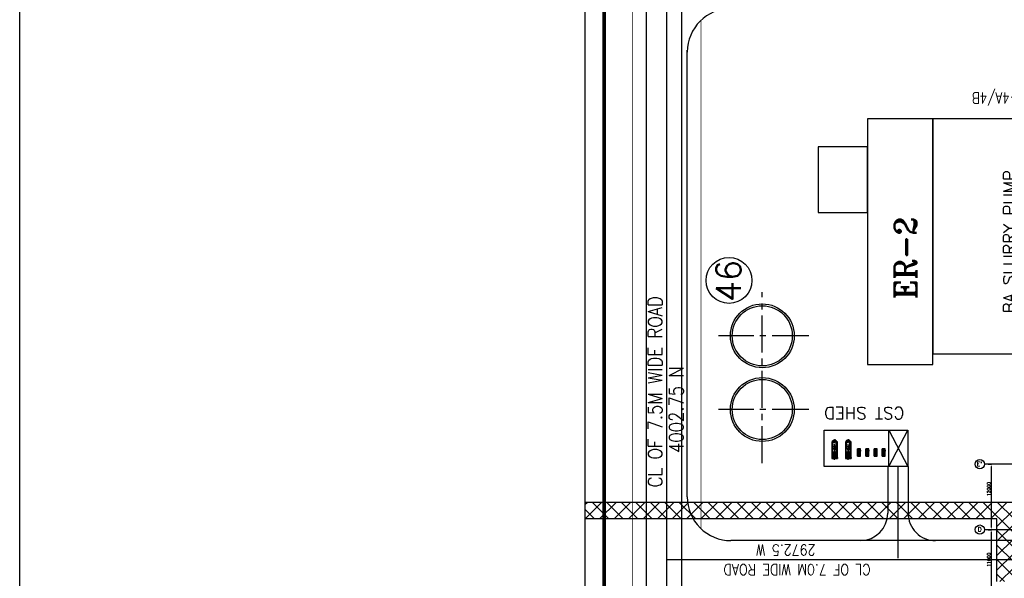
# Model space of a CAD drawing. Header units: inches. Extents: x 0 to 1544102, y -90707 to 23144100.
# Tile 154 of 155: x 1011871 to 1192287, y 736422 to 838709. Entities that reach past the tile are written whole.
import ezdxf
from ezdxf.enums import TextEntityAlignment as Align

# ---------------------------------------------------------------- set-up
doc = ezdxf.new("R2010")
doc.units = ezdxf.units.IN
doc.header["$LTSCALE"] = 1800
doc.header["$MEASUREMENT"] = 0
for name, pattern in [('CENTER', [2, 1.25, -0.25, 0.25, -0.25]), ('CENTER2', [1.125, 0.75, -0.125, 0.125, -0.125]), ('CENTRE', [1.5, 0.75, -0.25, 0.25, -0.25])]:
    doc.linetypes.add(name, pattern=pattern)
doc.layers.get('0').update_dxf_attribs({"color": 253})
for name, color, linetype in [('1', 7, 'Continuous'), ('Road', 3, 'Continuous'), ('Road Sides', 11, 'Continuous')]:
    doc.layers.add(name, color=color, linetype=linetype)
doc.styles.add('ROMANC', font='ROMANC.SHX')
doc.styles.add('ROMANS', font='romans.shx')
doc.styles.add('ROMANT', font='romant')
doc.dimstyles.new('K2', dxfattribs={"dimtxt": 600, "dimasz": 400, "dimexe": 200, "dimexo": 200, "dimgap": 200, "dimtad": 1, "dimdec": 0, "dimzin": 0, "dimdsep": 46, "dimtxsty": 'ROMANC', "dimcen": 0.09, "dimclrd": 256, "dimclrt": 4, "dimadec": 0, "dimazin": 0, "dimtfac": 1, "dimtdec": 0, "dimtofl": 0, "dimtmove": 1, "dimatfit": 3, "dimfxl": 0.18, "dimtolj": 1, "dimtzin": 0, "dimarcsym": 0})

# ---------------------------------------------------------------- blocks, each defined once
blk = doc.blocks.new('*D2411')
at = {"color": 0, "lineweight": -2, "transparency": 16777216}
for p, q in [((-11000, 88293), (-11000, 88751)), ((0, 89380), (0, 88751))]:
    blk.add_line(p, q, dxfattribs=at)
at = {"lineweight": -2, "transparency": 16777216}
blk.add_line((-10600, 88751), (-400, 88751), dxfattribs=at)
at = {"transparency": 16777216}
for points in [[(-10600, 88818), (-10600, 88684), (-11000, 88751)], [(-400, 88818), (-400, 88684), (0, 88751)]]:
    blk.add_solid(points, dxfattribs=at)
at = {"layer": 'Defpoints', "color": 0, "transparency": 16777216}
for p in [(0, 89380), (0, 88751), (-11000, 88293)]:
    blk.add_point(p, dxfattribs=at)
at = {"color": 4, "transparency": 16777216, "insert": (-5500, 89251), "char_height": 600, "attachment_point": 5, "style": 'ROMANC'}
blk.add_mtext('\\A1;11000', dxfattribs=at)
blk = doc.blocks.new('*D2374')
at = {"color": 0, "lineweight": -2, "transparency": 16777216}
for p, q in [((0, 89380), (0, 88751)), ((12000, 89380), (12000, 88751))]:
    blk.add_line(p, q, dxfattribs=at)
at = {"lineweight": -2, "transparency": 16777216}
blk.add_line((400, 88751), (11600, 88751), dxfattribs=at)
at = {"transparency": 16777216}
for points in [[(400, 88818), (400, 88684), (0, 88751)], [(11600, 88818), (11600, 88684), (12000, 88751)]]:
    blk.add_solid(points, dxfattribs=at)
at = {"layer": 'Defpoints', "color": 0, "transparency": 16777216}
for p in [(0, 89380), (12000, 89380), (12000, 88751)]:
    blk.add_point(p, dxfattribs=at)
at = {"color": 4, "transparency": 16777216, "insert": (7433, 89251), "char_height": 600, "attachment_point": 5, "style": 'ROMANC'}
blk.add_mtext('\\A1;12000', dxfattribs=at)
blk = doc.blocks.new('ENNORE BOILER FILL PUMP')
at = {"color": 2, "linetype": 'CENTER', "ltscale": 0.5}
blk.add_line((-2428, 0), (1050, 0), dxfattribs=at)
for p, q in [((897, 525), (-2153, 525)), ((-2153, 525), (-2153, 181)), ((-2056, 374), (-2056, 295)), ((-2153, -170), (-2153, -525)), ((-2056, -295), (-2056, -374)), ((-1988, -525), (897, -525))]:
    blk.add_line(p, q)
at = {"color": 9}
for p, q in [((-2153, 181), (-1000, 181)), ((-2153, 122), (-1000, 122)), ((-2153, 64), (-1000, 64)), ((-2153, 5), (-1000, 5)), ((-2135, 239), (-1018, 239)), ((-2056, 374), (1080, 374)), ((-600, 63), (-1000, 63)), ((-382, 63), (-531, 63)), ((-382, -277), (-382, 296)), ((-382, 296), (1050, 296)), ((897, 172), (897, 525)), ((897, 172), (897, -172)), ((1050, -277), (1050, 296)), ((1080, -374), (1080, 374)), ((-2153, -53), (-1000, -53)), ((-2153, -112), (-1000, -112)), ((-2153, -170), (-1000, -170)), ((-2138, -234), (-1015, -234)), ((-2056, -374), (1080, -374)), ((-1000, -63), (-600, -63)), ((-531, -63), (-382, -63)), ((-382, -277), (1050, -277)), ((897, -525), (897, -172))]:
    blk.add_line(p, q, dxfattribs=at)
at = {"ltscale": 400}
blk.add_line((0, 150), (0, -150), dxfattribs=at)
at = {"ltscale": 2}
for p, q in [((742, 384), (742, 296)), ((910, 384), (910, 296)), ((1080, 172), (1264, 172)), ((1264, 172), (1264, 0)), ((1264, 172), (1287, 150)), ((1264, -172), (1264, 0)), ((1287, 150), (1287, 0)), ((1287, -150), (1287, 0)), ((-1988, -525), (-2153, -525)), ((1080, -172), (1264, -172)), ((1264, -172), (1287, -150))]:
    blk.add_line(p, q, dxfattribs=at)
at = {"color": 2, "linetype": 'CENTER', "ltscale": 2}
blk.add_line((826, 384), (826, 0), dxfattribs=at)
at = {"color": 9}
blk.add_lwpolyline([(-2077, -295), (-1076, -295, 0.2247765), (-1000, -193), (-1000, 193, 0.2247765), (-1076, 295), (-2077, 295, 0.2247765), (-2153, 193), (-2153, -193, 0.2247765)], format="xyb", close=True, dxfattribs=at)
for points in [[(-600, 122), (-600, -122), (-569, -122), (-569, 122)], [(-563, 122), (-563, -122), (-531, -122), (-531, 122)]]:
    blk.add_lwpolyline(points, close=True, dxfattribs=at)
for points in [[(957, 402), (957, 384), (695, 384), (695, 402)], [(957, 366), (957, 384), (695, 384), (695, 366)]]:
    blk.add_lwpolyline(points, close=True)
for centre, radius in [((0, 0), 150), ((-116, 0), 10.3), ((-82, 82), 10.3), ((0, 117), 10.3), ((82, 82), 10.3), ((117, 0), 10.3), ((-82, -82), 10.3), ((0, -116), 10.3), ((82, -82), 10.3)]:
    blk.add_circle(centre, radius)
at = {"ltscale": 2}
for centre, radius in [((0, 0), 84.2), ((1155, 0), 52.3)]:
    blk.add_circle(centre, radius, dxfattribs=at)
blk = doc.blocks.new('0-ENNORE-HW MU PUMP')
h = blk.add_hatch()
h.set_pattern_fill('_USER', color=256, scale=38.571429, angle=180, style=0, pattern_type=0)
h.set_pattern_definition([(180, (497445.933, -38263.724), (-5e-15, -38.5714286), [])])
h.paths.add_polyline_path([(-616, -162), (-616, 0), (-985, 0), (-985, -162)])
h.paths.add_polyline_path([(-616, 0), (-616, 162), (-985, 162), (-985, 0)])
at = {"color": 2, "linetype": 'CENTER2'}
for p, q in [((-1235, 0), (320, 0)), ((-102, -228), (-102, 0)), ((0, 218), (0, 0))]:
    blk.add_line(p, q, dxfattribs=at)
for p, q in [((-1126, 275), (224, 275)), ((-71, 230), (71, 230)), ((242, 96), (116, 96)), ((242, -83), (242, 86)), ((-1126, -275), (224, -275)), ((-175, -240), (-29, -240)), ((-175, -240), (-29, -240)), ((-175, -240), (-29, -240)), ((-175, -240), (-29, -240)), ((242, -96), (116, -96))]:
    blk.add_line(p, q)
at = {"color": 9}
for p, q in [((-985, -162), (-985, 162)), ((-616, 40), (-434, 40)), ((-335, 40), (-391, 40)), ((-616, -40), (-434, -40)), ((-335, -40), (-391, -40))]:
    blk.add_line(p, q, dxfattribs=at)
at = {"ltscale": 2}
for p, q in [((-44, 218), (-44, 154)), ((44, 218), (44, 154)), ((-140, -228), (-140, -157)), ((-64, -228), (-64, -157))]:
    blk.add_line(p, q, dxfattribs=at)
for points in [[(-1111, -162), (-616, -162), (-616, 162), (-1111, 162), (-1134, 139), (-1134, -139)], [(242, 114), (264, 114), (264, -112), (242, -112)]]:
    blk.add_lwpolyline(points, close=True)
for points in [[(-1126, 275), (-1126, 162)], [(71, 230), (71, 242), (-71, 242), (-71, 230)], [(71, 230), (71, 218), (-71, 218), (-71, 230)], [(224, 96), (224, 275)], [(-1126, -162), (-1126, -275)], [(-29, -240), (-29, -228), (-175, -228), (-175, -240)], [(-29, -240), (-29, -252), (-175, -252), (-175, -240)], [(224, -275), (224, -96)]]:
    blk.add_lwpolyline(points)
at = {"color": 9}
for points in [[(-434, 78), (-434, -78), (-413, -78), (-413, 78)], [(-412, 78), (-412, -78), (-391, -78), (-391, 78)]]:
    blk.add_lwpolyline(points, close=True, dxfattribs=at)
for points in [[(128, -96), (128, -157), (-335, -157), (-335, 166), (128, 166), (128, 96)], [(116, -96), (116, -146), (-324, -146), (-324, 154), (116, 154), (116, -96)]]:
    blk.add_lwpolyline(points, dxfattribs=at)
blk = doc.blocks.new('A$C5EFF5DA6')
at = {"color": 3, "linetype": 'CENTER2', "ltscale": 5}
for p, q in [((10000, 17948), (10000, 34547)), ((23500, 17948), (23500, 34547)), ((195, 26500), (31500, 26500))]:
    blk.add_line(p, q, dxfattribs=at)
at = {"color": 3, "linetype": 'ByBlock', "ltscale": 2}
for p, q in [((-400, 3525), (-9000, 3525)), ((-400, -225), (-9000, -225))]:
    blk.add_line(p, q, dxfattribs=at)
at = {"color": 3, "linetype": 'ByBlock'}
for p, q in [((-406, 3300), (6194, 3300)), ((6194, 3300), (-406, -175)), ((-406, 3300), (6194, -175))]:
    blk.add_line(p, q, dxfattribs=at)
at = {"ltscale": 2}
blk.add_line((-400, 1650), (-17188, 1650), dxfattribs=at)
at = {"color": 3, "linetype": 'ByBlock'}
blk.add_lwpolyline([(-406, 15175), (6194, 15175), (6194, -175), (-406, -175)], close=True, dxfattribs=at)
for centre in [(10000, 26500), (23500, 26500)]:
    blk.add_circle(centre, 5500, dxfattribs=at)
at = {"color": 3, "linetype": 'ByBlock', "ltscale": 2}
blk.add_arc((-9000, 8525), 5000, 180, 270, dxfattribs=at)
at = {"color": 3, "linetype": 'ByBlock'}
blk.add_arc((-9000, -5225), 5000, 90, 180, dxfattribs=at)
for name, p in [('ENNORE BOILER FILL PUMP', (3197, 13250)), ('ENNORE BOILER FILL PUMP', (3197, 10750)), ('0-ENNORE-HW MU PUMP', (2572, 8750)), ('0-ENNORE-HW MU PUMP', (2572, 7250)), ('0-ENNORE-HW MU PUMP', (2572, 5750)), ('0-ENNORE-HW MU PUMP', (2572, 4250))]:
    blk.add_blockref(name, p)
blk = doc.blocks.new('A$C4C123E30')
for p, q in [((0, -45050), (0, 90050)), ((12000, 46750), (12000, 90050))]:
    blk.add_line(p, q)
for centre in [(19.6, 90896.3), (12000, 90890.3), (12000, 90890.3)]:
    blk.add_circle(centre, 840.3)
at = {"style": 'ROMANC'}
for s, p in [('D', (-356.4, 91294)), ("E'", (11623.9, 91473.7))]:
    blk.add_text(s, height=800, rotation=270, dxfattribs=at).set_placement(p)
dim = blk.add_linear_dim(base=(0, 88750.8), p1=(-11000, 88293), p2=(0, 89380.5), dimstyle='K2', override={"dimexe": 0, "dimexo": 0})
dim.commit()
dim.dimension.update_dxf_attribs({"geometry": '*D2411', "text_midpoint": (-5500, 89250.8)})
dim = blk.add_linear_dim(base=(12000, 88750.8), p1=(0, 89380.5), p2=(12000, 89380.5), dimstyle='K2', override={"dimexe": 0, "dimexo": 0})
dim.commit()
dim.dimension.update_dxf_attribs({"geometry": '*D2374', "text_midpoint": (7432.9, 88750.8), "dimtype": 128})
blk = doc.blocks.new('key plan')
at = {"linetype": 'ByBlock'}
h = blk.add_hatch(dxfattribs=at)
h.set_pattern_fill('ANSI37', color=256, scale=15000)
h.set_pattern_definition([(45, (2778000, -4000000), (-1325.8252, 1325.8252), []), (135, (2778000, -4000000), (-1325.8252, -1325.8252), [])])
h.paths.add_polyline_path([(-161999.9, 17708.9), (-165002.4, 17708.9), (-164999.9, -57750), (-176499.9, -57750), (-176499.9, -60750), (-161999.9, -60750)])
at = {"ltscale": 100}
for p, q in [((-164999.9, -57750), (-164999.9, 17708.9)), ((-161999.9, -60750), (-161999.9, 17708.9)), ((-254235.7, 2750), (-35135.5, 2750)), ((-172499.9, -369001.3), (-172499.9, 2750)), ((-176499.9, -57750), (-164999.9, -57750))]:
    blk.add_line(p, q, dxfattribs=at)
at = {"linetype": 'ByBlock'}
for p, q in [((-223631.2, 14397.1), (-35135.5, 14397.1)), ((-223631.2, 14197.1), (-35135.5, 14197.1)), ((-223631.2, 13997.1), (-35135.5, 13997.1)), ((-175813, 13997.1), (-175413, 14397.1)), ((-175536.4, 13997.1), (-175136.4, 14397.1)), ((-174961, 13997.1), (-174561, 14397.1)), ((-174684.4, 13997.1), (-174284.4, 14397.1)), ((-174109.1, 13997.1), (-173709.1, 14397.1)), ((-173832.4, 13997.1), (-173432.4, 14397.1)), ((-173257.1, 13997.1), (-172857.1, 14397.1)), ((-172980.5, 13997.1), (-172580.5, 14397.1)), ((-172405.2, 13997.1), (-172005.2, 14397.1)), ((-172128.5, 13997.1), (-171728.5, 14397.1)), ((-171553.2, 13997.1), (-171153.2, 14397.1)), ((-171276.6, 13997.1), (-170876.6, 14397.1)), ((-170701.2, 13997.1), (-170301.2, 14397.1)), ((-170424.6, 13997.1), (-170024.6, 14397.1)), ((-169849.3, 13997.1), (-169449.3, 14397.1)), ((-169572.6, 13997.1), (-169172.6, 14397.1)), ((-168997.3, 13997.1), (-168597.3, 14397.1)), ((-168720.7, 13997.1), (-168320.7, 14397.1)), ((-168145.4, 13997.1), (-167745.4, 14397.1)), ((-167868.7, 13997.1), (-167468.7, 14397.1)), ((-167293.4, 13997.1), (-166893.4, 14397.1)), ((-167016.7, 13997.1), (-166616.7, 14397.1)), ((-166441.4, 13997.1), (-166041.4, 14397.1)), ((-166164.8, 13997.1), (-165764.8, 14397.1)), ((-165589.5, 13997.1), (-165189.5, 14397.1)), ((-165312.8, 13997.1), (-164912.8, 14397.1)), ((-164737.5, 13997.1), (-164337.5, 14397.1)), ((-164460.9, 13997.1), (-164060.9, 14397.1)), ((-163885.5, 13997.1), (-163485.5, 14397.1)), ((-163608.9, 13997.1), (-163208.9, 14397.1)), ((-163033.6, 13997.1), (-162633.6, 14397.1)), ((-162756.9, 13997.1), (-162356.9, 14397.1)), ((-162181.6, 13997.1), (-161781.6, 14397.1)), ((-161905, 13997.1), (-161505, 14397.1)), ((-161329.7, 13997.1), (-160929.7, 14397.1)), ((-161053, 13997.1), (-160653, 14397.1)), ((-160477.7, 13997.1), (-160077.7, 14397.1)), ((-160201.1, 13997.1), (-159801.1, 14397.1)), ((-159625.7, 13997.1), (-159225.7, 14397.1)), ((-159349.1, 13997.1), (-158949.1, 14397.1)), ((-158773.8, 13997.1), (-158373.8, 14397.1)), ((-158497.1, 13997.1), (-158097.1, 14397.1)), ((-157921.8, 13997.1), (-157521.8, 14397.1)), ((-157645.2, 13997.1), (-157245.2, 14397.1)), ((-157069.9, 13997.1), (-156669.9, 14397.1)), ((-156793.2, 13997.1), (-156393.2, 14397.1)), ((-156217.9, 13997.1), (-155817.9, 14397.1)), ((-155941.2, 13997.1), (-155541.2, 14397.1)), ((-155365.9, 13997.1), (-154965.9, 14397.1)), ((-155089.3, 13997.1), (-154689.3, 14397.1)), ((-154514, 13997.1), (-154114, 14397.1)), ((-154237.3, 13997.1), (-153837.3, 14397.1)), ((-153662, 13997.1), (-153262, 14397.1)), ((-153385.4, 13997.1), (-152985.4, 14397.1)), ((-152810, 13997.1), (-152410, 14397.1)), ((-152533.4, 13997.1), (-152133.4, 14397.1)), ((-151958.1, 13997.1), (-151558.1, 14397.1)), ((-151681.4, 13997.1), (-151281.4, 14397.1)), ((-151106.1, 13997.1), (-150706.1, 14397.1)), ((-150829.5, 13997.1), (-150429.5, 14397.1)), ((-150254.2, 13997.1), (-149854.2, 14397.1)), ((-149977.5, 13997.1), (-149577.5, 14397.1)), ((-149402.2, 13997.1), (-149002.2, 14397.1)), ((-149125.6, 13997.1), (-148725.6, 14397.1)), ((-148550.2, 13997.1), (-148150.2, 14397.1)), ((-148273.6, 13997.1), (-147873.6, 14397.1)), ((-147698.3, 13997.1), (-147298.3, 14397.1)), ((-147421.6, 13997.1), (-147021.6, 14397.1)), ((-146846.3, 13997.1), (-146446.3, 14397.1)), ((-146569.7, 13997.1), (-146169.7, 14397.1)), ((-145974.2, 13997.1), (-145574.2, 14397.1)), ((-145697.5, 13997.1), (-145297.5, 14397.1)), ((-145122.2, 13997.1), (-144722.2, 14397.1)), ((-144845.6, 13997.1), (-144445.6, 14397.1)), ((-144270.2, 13997.1), (-143870.2, 14397.1)), ((-143993.6, 13997.1), (-143593.6, 14397.1)), ((-143418.3, 13997.1), (-143018.3, 14397.1)), ((-143141.6, 13997.1), (-142741.6, 14397.1)), ((-142566.3, 13997.1), (-142166.3, 14397.1)), ((-142289.7, 13997.1), (-141889.7, 14397.1)), ((-141714.4, 13997.1), (-141314.4, 14397.1)), ((-141437.7, 13997.1), (-141037.7, 14397.1)), ((-140862.4, 13997.1), (-140462.4, 14397.1)), ((-140585.7, 13997.1), (-140185.7, 14397.1)), ((-140010.4, 13997.1), (-139610.4, 14397.1)), ((-139733.8, 13997.1), (-139333.8, 14397.1)), ((-139158.5, 13997.1), (-138758.5, 14397.1)), ((-138881.8, 13997.1), (-138481.8, 14397.1)), ((-138306.5, 13997.1), (-137906.5, 14397.1)), ((-138029.9, 13997.1), (-137629.9, 14397.1)), ((-137454.5, 13997.1), (-137054.5, 14397.1)), ((-137177.9, 13997.1), (-136777.9, 14397.1)), ((-136602.6, 13997.1), (-136202.6, 14397.1)), ((-136325.9, 13997.1), (-135925.9, 14397.1)), ((-135750.6, 13997.1), (-135350.6, 14397.1)), ((-135474, 13997.1), (-135074, 14397.1)), ((-134898.7, 13997.1), (-134498.7, 14397.1)), ((-134622, 13997.1), (-134222, 14397.1)), ((-134046.7, 13997.1), (-133646.7, 14397.1)), ((-133770.1, 13997.1), (-133370.1, 14397.1)), ((-133194.7, 13997.1), (-132794.7, 14397.1)), ((-132918.1, 13997.1), (-132518.1, 14397.1)), ((-132342.8, 13997.1), (-131942.8, 14397.1)), ((-132066.1, 13997.1), (-131666.1, 14397.1)), ((-131490.8, 13997.1), (-131090.8, 14397.1)), ((-131214.2, 13997.1), (-130814.2, 14397.1)), ((-130638.9, 13997.1), (-130238.9, 14397.1)), ((-130362.2, 13997.1), (-129962.2, 14397.1)), ((-129786.9, 13997.1), (-129386.9, 14397.1)), ((-129510.2, 13997.1), (-129110.2, 14397.1)), ((-128934.9, 13997.1), (-128534.9, 14397.1)), ((-128658.3, 13997.1), (-128258.3, 14397.1)), ((-128083, 13997.1), (-127683, 14397.1)), ((-127806.3, 13997.1), (-127406.3, 14397.1)), ((-127231, 13997.1), (-126831, 14397.1)), ((-126954.4, 13997.1), (-126554.4, 14397.1)), ((-126379, 13997.1), (-125979, 14397.1)), ((-126102.4, 13997.1), (-125702.4, 14397.1)), ((-125527.1, 13997.1), (-125127.1, 14397.1)), ((-125250.4, 13997.1), (-124850.4, 14397.1)), ((-124675.1, 13997.1), (-124275.1, 14397.1)), ((-124398.5, 13997.1), (-123998.5, 14397.1)), ((-123823.2, 13997.1), (-123423.2, 14397.1)), ((-123546.5, 13997.1), (-123146.5, 14397.1)), ((-122971.2, 13997.1), (-122571.2, 14397.1)), ((-122694.6, 13997.1), (-122294.6, 14397.1)), ((-122119.2, 13997.1), (-121719.2, 14397.1)), ((-121842.6, 13997.1), (-121442.6, 14397.1)), ((-121267.3, 13997.1), (-120867.3, 14397.1)), ((-120990.6, 13997.1), (-120590.6, 14397.1)), ((-120415.3, 13997.1), (-120015.3, 14397.1)), ((-120138.7, 13997.1), (-119738.7, 14397.1)), ((-119563.4, 13997.1), (-119163.4, 14397.1)), ((-119286.7, 13997.1), (-118886.7, 14397.1)), ((-118711.4, 13997.1), (-118311.4, 14397.1)), ((-118434.7, 13997.1), (-118034.7, 14397.1)), ((-117859.4, 13997.1), (-117459.4, 14397.1)), ((-117582.8, 13997.1), (-117182.8, 14397.1)), ((-117007.5, 13997.1), (-116607.5, 14397.1)), ((-116730.8, 13997.1), (-116330.8, 14397.1)), ((-116155.5, 13997.1), (-115755.5, 14397.1)), ((-115878.9, 13997.1), (-115478.9, 14397.1)), ((-115303.5, 13997.1), (-114903.5, 14397.1)), ((-115026.9, 13997.1), (-114626.9, 14397.1)), ((-114451.6, 13997.1), (-114051.6, 14397.1)), ((-114174.9, 13997.1), (-113774.9, 14397.1)), ((-113599.6, 13997.1), (-113199.6, 14397.1)), ((-113323, 13997.1), (-112923, 14397.1)), ((-112747.7, 13997.1), (-112347.7, 14397.1)), ((-112471, 13997.1), (-112071, 14397.1)), ((-111895.7, 13997.1), (-111495.7, 14397.1)), ((-111619.1, 13997.1), (-111219.1, 14397.1)), ((-111043.7, 13997.1), (-110643.7, 14397.1)), ((-110767.1, 13997.1), (-110367.1, 14397.1)), ((-110191.8, 13997.1), (-109791.8, 14397.1)), ((-109915.1, 13997.1), (-109515.1, 14397.1)), ((-109339.8, 13997.1), (-108939.8, 14397.1)), ((-109063.2, 13997.1), (-108663.2, 14397.1)), ((-108487.9, 13997.1), (-108087.9, 14397.1)), ((-108211.2, 13997.1), (-107811.2, 14397.1)), ((-107635.9, 13997.1), (-107235.9, 14397.1)), ((-107359.2, 13997.1), (-106959.2, 14397.1)), ((-106783.9, 13997.1), (-106383.9, 14397.1)), ((-106507.3, 13997.1), (-106107.3, 14397.1)), ((-105932, 13997.1), (-105532, 14397.1)), ((-105655.3, 13997.1), (-105255.3, 14397.1)), ((-105080, 13997.1), (-104680, 14397.1)), ((-104803.4, 13997.1), (-104403.4, 14397.1)), ((-104228, 13997.1), (-103828, 14397.1)), ((-103951.4, 13997.1), (-103551.4, 14397.1)), ((-103376.1, 13997.1), (-102976.1, 14397.1)), ((-103099.4, 13997.1), (-102699.4, 14397.1)), ((-102503.9, 13997.1), (-102103.9, 14397.1)), ((-102227.3, 13997.1), (-101827.3, 14397.1)), ((-101652, 13997.1), (-101252, 14397.1)), ((-101375.3, 13997.1), (-100975.3, 14397.1)), ((-100800, 13997.1), (-100400, 14397.1)), ((-100523.4, 13997.1), (-100123.4, 14397.1)), ((-99948, 13997.1), (-99548, 14397.1)), ((-99671.4, 13997.1), (-99271.4, 14397.1)), ((-99096.1, 13997.1), (-98696.1, 14397.1)), ((-98819.4, 13997.1), (-98419.4, 14397.1)), ((-98244.1, 13997.1), (-97844.1, 14397.1)), ((-97967.5, 13997.1), (-97567.5, 14397.1)), ((-97392.2, 13997.1), (-96992.2, 14397.1)), ((-97115.5, 13997.1), (-96715.5, 14397.1)), ((-96540.2, 13997.1), (-96140.2, 14397.1)), ((-96263.6, 13997.1), (-95863.6, 14397.1)), ((-95688.2, 13997.1), (-95288.2, 14397.1)), ((-95411.6, 13997.1), (-95011.6, 14397.1)), ((-94836.3, 13997.1), (-94436.3, 14397.1)), ((-94559.6, 13997.1), (-94159.6, 14397.1)), ((-93984.3, 13997.1), (-93584.3, 14397.1)), ((-93707.7, 13997.1), (-93307.7, 14397.1)), ((-93132.4, 13997.1), (-92732.4, 14397.1)), ((-92855.7, 13997.1), (-92455.7, 14397.1)), ((-92280.4, 13997.1), (-91880.4, 14397.1)), ((-92003.7, 13997.1), (-91603.7, 14397.1)), ((-91428.4, 13997.1), (-91028.4, 14397.1)), ((-91151.8, 13997.1), (-90751.8, 14397.1)), ((-90576.5, 13997.1), (-90176.5, 14397.1)), ((-90299.8, 13997.1), (-89899.8, 14397.1)), ((-89724.5, 13997.1), (-89324.5, 14397.1)), ((-89447.9, 13997.1), (-89047.9, 14397.1)), ((-88872.5, 13997.1), (-88472.5, 14397.1)), ((-88595.9, 13997.1), (-88195.9, 14397.1)), ((-88020.6, 13997.1), (-87620.6, 14397.1)), ((-87743.9, 13997.1), (-87343.9, 14397.1)), ((-87168.6, 13997.1), (-86768.6, 14397.1)), ((-86892, 13997.1), (-86492, 14397.1)), ((-86316.7, 13997.1), (-85916.7, 14397.1)), ((-86040, 13997.1), (-85640, 14397.1)), ((-85464.7, 13997.1), (-85064.7, 14397.1)), ((-85188.1, 13997.1), (-84788.1, 14397.1)), ((-84612.7, 13997.1), (-84212.7, 14397.1)), ((-84336.1, 13997.1), (-83936.1, 14397.1)), ((-83760.8, 13997.1), (-83360.8, 14397.1)), ((-83484.1, 13997.1), (-83084.1, 14397.1)), ((-82908.8, 13997.1), (-82508.8, 14397.1)), ((-82632.2, 13997.1), (-82232.2, 14397.1)), ((-82056.9, 13997.1), (-81656.9, 14397.1)), ((-81780.2, 13997.1), (-81380.2, 14397.1)), ((-81204.9, 13997.1), (-80804.9, 14397.1)), ((-80928.2, 13997.1), (-80528.2, 14397.1)), ((-80352.9, 13997.1), (-79952.9, 14397.1)), ((-80076.3, 13997.1), (-79676.3, 14397.1)), ((-79501, 13997.1), (-79101, 14397.1)), ((-79224.3, 13997.1), (-78824.3, 14397.1)), ((-78649, 13997.1), (-78249, 14397.1)), ((-78372.4, 13997.1), (-77972.4, 14397.1)), ((-77797, 13997.1), (-77397, 14397.1)), ((-77520.4, 13997.1), (-77120.4, 14397.1)), ((-76945.1, 13997.1), (-76545.1, 14397.1)), ((-76668.4, 13997.1), (-76268.4, 14397.1)), ((-76093.1, 13997.1), (-75693.1, 14397.1)), ((-75816.5, 13997.1), (-75416.5, 14397.1)), ((-75241.2, 13997.1), (-74841.2, 14397.1)), ((-74964.5, 13997.1), (-74564.5, 14397.1)), ((-74389.2, 13997.1), (-73989.2, 14397.1)), ((-74112.6, 13997.1), (-73712.6, 14397.1))]:
    blk.add_line(p, q, dxfattribs=at)
at = {"linetype": 'CENTRE', "ltscale": 500}
blk.add_line((-254235.7, 0), (-35135.5, 0), dxfattribs=at)
at = {"linetype": 'CENTER', "ltscale": 10}
blk.add_line((-167000, -312100.7), (-167000, -56026), dxfattribs=at)
blk.add_lwpolyline([(-255480.4, 121323.7), (78806.3, 121323.7), (78806.3, -410907.3), (-255480.4, -410907.3)], close=True)
blk.add_lwpolyline([(-254235.7, 17708.9), (-35135.5, 17708.9), (-35135.5, -385146.3), (-254235.7, -385146.3)])
at = {"color": 1, "elevation": 19014.4}
for points in [[(-108888.8, -34000.2), (-96888.8, -34000.2), (-96888.8, -25000.2), (-108888.8, -25000.2)], [(-136770, -46000.2), (-91770, -46000.2), (-91770, -34000.2), (-136770, -34000.2)]]:
    blk.add_lwpolyline(points, close=True, dxfattribs=at)
at = {"linetype": 'ByBlock', "elevation": 19014.4}
blk.add_lwpolyline([(-134770, -46000.2), (-134770, -78000.2), (-91770, -78000.2), (-91770, -46000.2)], close=True, dxfattribs=at)
at = {"color": 1}
blk.add_circle((-121361.1, -8648, 0), 4207.4, dxfattribs=at)
at = {"color": 6, "linetype": 'ByBlock'}
for centre in [(-145000.3, -14747.4), (-131500.3, -14747.4)]:
    blk.add_circle(centre, 5847.6, dxfattribs=at)
at = {"layer": '1', "color": 8, "linetype": 'CENTRE', "ltscale": 500}
blk.add_line((-278591.8, 0), (14438.7, 0), dxfattribs=at)
at = {"layer": 'Road', "ltscale": 100}
for p, q in [((-220501, 6500), (-49950.9, 6500)), ((-161000.9, -1000), (-79185.1, -1000))]:
    blk.add_line(p, q, dxfattribs=at)
at = {"layer": 'Road'}
for p, q in [((-168999.9, -32744.9), (-168999.9, -9002.9)), ((-168999.9, -63298.4), (-168999.9, -9002.9)), ((-168999.9, -63250), (-168999.9, -46225))]:
    blk.add_line(p, q, dxfattribs=at)
at = {"layer": 'Road', "ltscale": 100}
for centre, start, end in [((-160999.9, -9000), 90, 180), ((-79550, -9000), 0, 90)]:
    blk.add_arc(centre, 8000, start, end, dxfattribs=at)
at = {"layer": 'Road Sides', "color": 74, "ltscale": 100, "const_width": 100}
for points in [[(-220501, 9000), (-35135.5, 9000)], [(-166810.4, -3500), (-73740.5, -3500)]]:
    blk.add_lwpolyline(points, dxfattribs=at)
at = {"color": 3, "linetype": 'ByBlock'}
blk.add_blockref('A$C5EFF5DA6', (-155000, -41247.4), dxfattribs=at)
at = {"linetype": 'ByBlock'}
blk.add_blockref('A$C4C123E30', (-167000, -145500), dxfattribs=at)
at = {"style": 'ROMANS', "width": 0.85}
for s, p in [('CL OF 7.5M WIDE ROAD ', (-159255.3, 3595.1, 0)), ('4002.75 N', (-152963.4, -294.6, 0))]:
    blk.add_text(s, height=2600, dxfattribs=at).set_placement(p)
at = {"color": 3, "style": 'ROMANS'}
blk.add_text('46', height=4500, dxfattribs=at).set_placement((-121451, -8568.2), align=Align.MIDDLE_CENTER)
at = {"style": 'ROMANS'}
for s, width, p in [('CL OF 7.0M WIDE ROAD ', 0.85, (-173327.8, -34586.7, 0)), ('2972.5 W', 0.85, (-169711, -24501.6, 0)), ('BC-4A/4B', 0.8, (-86941.4, -64759.7, 67848.6))]:
    blk.add_text(s, height=2000, rotation=90, dxfattribs=dict(at, width=width)).set_placement(p)
at = {"color": 3, "style": 'ROMANS'}
blk.add_text('CST SHED', height=2205, rotation=90, dxfattribs=at).set_placement((-145640.1, -33441.7), align=Align.MIDDLE_CENTER)
at = {"color": 0, "style": 'ROMANT'}
blk.add_text('ER-2', height=4000, dxfattribs=at).set_placement((-124800, -42997.2, 19014.4))
at = {"linetype": 'ByBlock', "insert": (-127990.3, -58914, 203545.9), "char_height": 2200, "width": 30690.318, "attachment_point": 1, "style": 'ROMANS'}
blk.add_mtext('\\pi626.11;BA SLURRY PUMP \\P\\pi10159;HOUSE', dxfattribs=at)

msp = doc.modelspace()

# ---------------------------------------------------------------- block references
at = {"rotation": 89.99999999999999}
msp.add_blockref('key plan', (1133194.68, 912322.72), dxfattribs=at)

doc.saveas('drawing.dxf')
